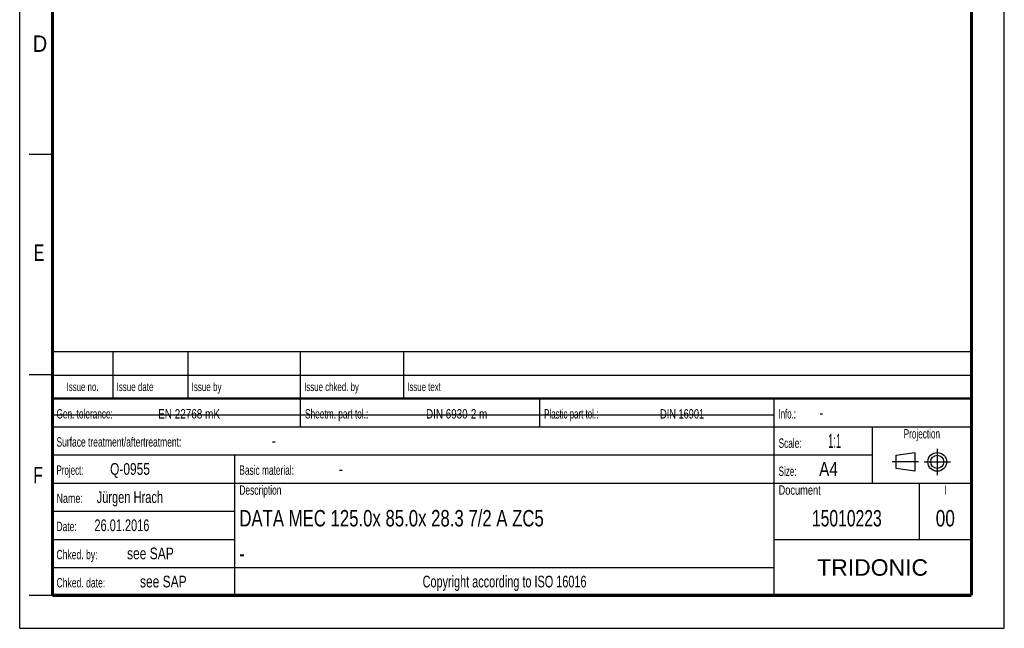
# Model space of a CAD drawing. Header units: millimetres. Extents: x 0 to 210, y 0 to 297.
# Tile 1 of 10: x 0 to 210, y 0 to 130. Entities that reach past the tile are written whole.
import ezdxf
from ezdxf.enums import TextEntityAlignment as Align

# ---------------------------------------------------------------- set-up
doc = ezdxf.new("R2010")
doc.units = ezdxf.units.MM
doc.header["$LTSCALE"] = 19.36
doc.linetypes.add('CENTER', pattern=[0.6, 0.375, -0.075, 0.075, -0.075])
doc.layers.get('0').update_dxf_attribs({"linetype": 'CONTINUOUS'})
doc.layers.add('DEFAULT_1', color=7, linetype='CENTER')
doc.layers.add('Z_NOTICE', color=7, linetype='CONTINUOUS')
doc.styles.add('TEXTSTYLE_2', font='txt', dxfattribs={"width": 0.75})
doc.styles.add('TEXTSTYLE_4', font='arial.ttf')

# ---------------------------------------------------------------- blocks, each defined once
blk = doc.blocks.new('PROJEKTIONSMETHODE_BL0', base_point=(192.31, 35.47))
at = {"color": 2, "linetype": 'CONTINUOUS'}
for p, q in [((186.91, 36.87), (190.91, 37.47)), ((186.91, 34.07), (186.91, 36.87)), ((190.91, 37.47), (190.91, 33.47)), ((190.91, 33.47), (186.91, 34.07))]:
    blk.add_line(p, q, dxfattribs=at)
for radius in [2, 1.4]:
    blk.add_circle((195.71, 35.47), radius, dxfattribs=at)
at = {"layer": 'DEFAULT_1', "color": 2, "linetype": 'CENTER'}
for p, q in [((195.71, 38.27), (195.71, 32.67)), ((191.71, 35.47), (186.11, 35.47)), ((192.91, 35.47), (198.5, 35.47))]:
    blk.add_line(p, q, dxfattribs=at)

msp = doc.modelspace()

# ---------------------------------------------------------------- linework, layer by layer
at = {"color": 2, "linetype": 'CONTINUOUS'}
for p, q in [((0, 0), (0, 297)), ((210, 0), (210, 297)), ((7, 101), (2, 101)), ((6.9136, 48.9602), (6.9136, 58.9602)), ((6.9136, 58.9602), (202.9136, 58.9602)), ((19.9136, 48.9602), (19.9136, 58.9602)), ((35.9136, 48.9602), (35.9136, 58.9602)), ((59.9136, 48.9602), (59.9136, 58.9602)), ((81.9136, 48.9602), (81.9136, 58.9602)), ((202.9136, 48.9602), (202.9136, 58.9602)), ((7, 54), (2, 54)), ((6.9136, 53.9602), (202.9136, 53.9602)), ((6.9135, 6.9601), (6.9135, 48.9601)), ((6.9135, 48.9601), (202.9135, 48.9601)), ((6.9136, 48.9602), (202.9136, 48.9602)), ((59.9135, 42.9601), (59.9135, 48.9601)), ((110.9135, 42.9601), (110.9135, 48.9601)), ((160.9135, 6.9601), (160.9135, 48.9601)), ((202.9135, 6.9601), (202.9135, 48.9601)), ((6.9135, 42.9601), (202.9135, 42.9601)), ((181.9135, 30.9601), (181.9135, 42.9601)), ((6.9135, 36.9601), (181.9135, 36.9601)), ((45.9135, 6.9601), (45.9135, 36.9601)), ((6.9135, 30.9601), (202.9135, 30.9601)), ((191.9135, 18.9601), (191.9135, 30.9601)), ((6.9135, 24.9601), (45.9135, 24.9601)), ((6.9135, 18.9601), (45.9135, 18.9601)), ((160.9135, 18.9601), (202.9135, 18.9601)), ((6.9135, 12.9601), (160.9135, 12.9601)), ((7, 7), (2, 7)), ((6.9135, 6.9601), (202.9135, 6.9601)), ((0, 0), (210, 0))]:
    msp.add_line(p, q, dxfattribs=at)
at = {"color": 7, "linetype": 'CONTINUOUS'}
msp.add_line((7.1827, 45.5143), (160.8334, 45.5143), dxfattribs=at)
for points, const_width in [([(7, 7), (7, 290)], 0.7), ([(203, 7), (203, 290)], 0.7), ([(7, 49), (203, 49)], 0.5), ([(7, 7), (203, 7)], 0.7)]:
    msp.add_lwpolyline(points, dxfattribs=dict(at, const_width=const_width))

# ---------------------------------------------------------------- block references
at = {"color": 2, "linetype": 'CONTINUOUS'}
msp.add_blockref('PROJEKTIONSMETHODE_BL0', (192.3051, 35.4697), dxfattribs=at)

# ---------------------------------------------------------------- texts
at = {"color": 5, "linetype": 'CONTINUOUS', "style": 'TEXTSTYLE_2'}
for s, width, p in [('D', 0.904762, (2.8073, 122.8572)), ('E', 0.714286, (3.0025, 78.3025)), ('F', 0.714286, (2.9222, 30.897))]:
    msp.add_text(s, height=3.5, dxfattribs=dict(at, width=width)).set_placement(p)
at = {"layer": 'Z_NOTICE', "color": 5, "linetype": 'CONTINUOUS', "style": 'TEXTSTYLE_2'}
for s, height, width, p in [('Issue date ', 1.8, 0.707792, (20.6636, 50.5602)), ('Issue by ', 1.8, 0.71164, (36.6636, 50.5602)), ('Issue chked. by', 1.8, 0.698413, (60.6636, 50.5602)), ('Issue text ', 1.8, 0.694805, (82.6636, 50.5602)), ('Gen. tolerance:', 2, 0.657143, (7.851, 44.7101)), ('EN 22768 mK', 2, 0.792208, (29.5296, 44.7101)), ('Sheetm. part tol.:', 2, 0.662698, (60.851, 44.7101)), ('DIN 6930-2 m', 2, 0.78373, (86.6725, 44.7101)), ('Plastic part tol.:', 2, 0.632275, (111.851, 44.7101)), ('DIN 16901', 2, 0.73545, (136.5772, 44.7101)), ('Info.: ', 2, 0.622449, (161.851, 44.7101)), ('-', 2.5, 0.714286, (170.5653, 44.7101)), ('Surface treatment/aftertreatment: ', 2, 0.67577, (7.851, 38.7101)), ('Scale:  ', 2, 0.660714, (161.851, 38.4601)), ('1:1', 3, 0.5, (172.4225, 38.4601)), ('-', 2.5, 0.714286, (53.8034, 38.7101)), ('Project: ', 2, 0.634921, (7.851, 32.7101)), ('Q-0955', 2.5, 0.761905, (19.2796, 32.7101)), ('Basic material: ', 2, 0.66369, (46.851, 32.7101)), ('-', 2.5, 0.714286, (68.0891, 32.7101)), ('Size: ', 2, 0.646825, (161.851, 32.4601)), (' A4', 3, 0.809524, (169.613, 32.4601)), ('Jürgen Hrach', 2.5, 0.705357, (16.4225, 26.7101)), ('Description', 2, 0.670996, (46.851, 28.4601)), ('Document', 2, 0.738095, (161.851, 28.4601)), ('Name: ', 2, 0.714286, (7.851, 26.7101)), ('26.01.2016', 2.5, 0.7, (15.9463, 20.7101)), ('Date: ', 2, 0.674603, (7.851, 20.7101)), ('Chked. by: ', 2, 0.683983, (7.851, 14.7101)), ('see SAP', 2.5, 0.765306, (22.8987, 14.7101)), ('Chked. date: ', 2, 0.684982, (7.851, 8.7101)), ('see SAP', 2.5, 0.765306, (25.6606, 8.7101))]:
    msp.add_text(s, height=height, dxfattribs=dict(at, width=width)).set_placement(p)
for s, height, width, p in [('Issue no.', 1.8, 0.698413, (13.4136, 50.5602)), ('Projection', 2, 0.652381, (192.4135, 40.4601)), ('I', 2, 0.642857, (197.4135, 28.4601)), ('Copyright according to ISO 16016', 2.5, 0.694196, (103.4135, 8.7101))]:
    msp.add_text(s, height=height, dxfattribs=dict(at, width=width)).set_placement(p, align=Align.CENTER)
at = {"layer": 'Z_NOTICE', "color": 7, "linetype": 'CONTINUOUS', "style": 'TEXTSTYLE_2'}
for s, width, p in [('DATA MEC 125.0x 85.0x 28.3 7/2 A ZC5', 0.763228, (46.851, 21.7101)), ('-', 0.714286, (46.851, 14.2101))]:
    msp.add_text(s, height=3.5, dxfattribs=dict(at, width=width)).set_placement(p)
for s, width, p in [('15010223', 0.714286, (176.4135, 21.7101)), ('00', 0.785714, (197.4135, 21.7101))]:
    msp.add_text(s, height=3.5, dxfattribs=dict(at, width=width)).set_placement(p, align=Align.CENTER)
at = {"layer": 'Z_NOTICE', "color": 5, "linetype": 'CONTINUOUS', "style": 'TEXTSTYLE_4'}
msp.add_text('TRIDONIC', height=3.5, dxfattribs=at).set_placement((181.9135, 11.2101), align=Align.CENTER)

doc.saveas('drawing.dxf')
